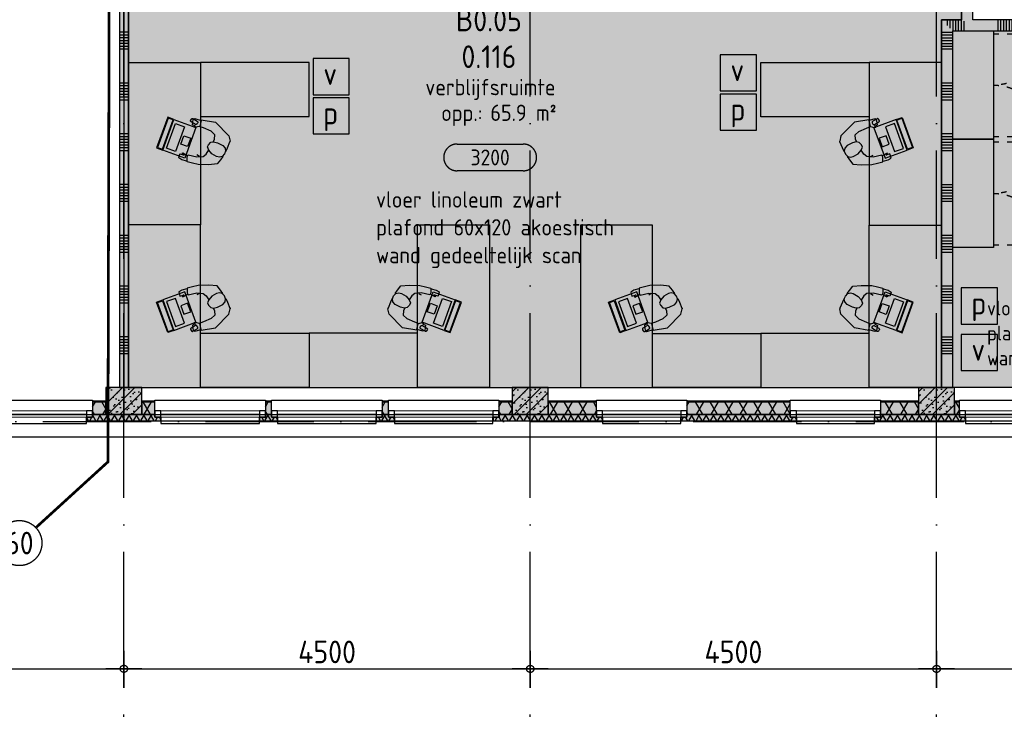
# Model space of a CAD drawing. Header units: millimetres. Extents: x 20872 to 297961, y -293704 to 213007.
# Tile 73 of 256: x 114529 to 125433, y -153190 to -145550. Entities that reach past the tile are written whole.
import ezdxf
from ezdxf.enums import TextEntityAlignment as Align
from ezdxf.xclip import XClip

# ---------------------------------------------------------------- set-up
doc = ezdxf.new("R2010")
doc.units = ezdxf.units.MM
doc.header["$LTSCALE"] = 100
doc.header["$XCLIPFRAME"] = 2
doc.linetypes.add('ACAD_ISO03W100', pattern=[30, 12, -18])
doc.linetypes.add('ACAD_ISO10W100', pattern=[18, 12, -3, 0, -3])
doc.layers.get('Defpoints').update_dxf_attribs({"color": 181})
for name, color, linetype in [('A--L$7--_stramien', 1, 'Continuous'), ('A--L20--_bovenbouw', 3, 'Continuous'), ('A--L30--_afbouw', 7, 'Continuous'), ('A--L65--_beveiligingsinstallaties', 8, 'Continuous'), ('A--L82--leerlingensets-02', 9, 'Continuous'), ('A--T$1--_algemeen', 1, 'Continuous'), ('A--T$7--_stramien', 7, 'Continuous'), ('plattegrondkleuren', 7, 'Continuous'), ('XREFS', 9, 'Continuous')]:
    doc.layers.add(name, color=color, linetype=linetype)
doc.styles.add('BURO maatvoering', font='isocp.shx')
doc.styles.add('BURO standaard', font='isocp.shx')
doc.styles.add('JINX maatvoering', font='isocp.shx')
doc.styles.add('JINX standaard', font='isocp.shx')
doc.dimstyles.new('JINX maatvoering 1-100', dxfattribs={"dimscale": 100, "dimtxt": 2.5, "dimasz": 1, "dimexe": 125, "dimexo": 0, "dimtad": 1, "dimdec": 0, "dimzin": 12, "dimdsep": 46, "dimtxsty": 'JINX maatvoering', "dimblk": 'BURO_maatvoeringssymbool_01', "dimcen": 2, "dimse1": 1, "dimse2": 1, "dimclrd": 1, "dimclrt": 7, "dimadec": 0, "dimazin": 0, "dimtfac": 1, "dimtdec": 0, "dimtix": 1, "dimtofl": 0, "dimtmove": 0, "dimatfit": 3, "dimldrblk": 'DOT', "dimfxl": 1, "dimtolj": 1, "dimtzin": 0, "dimarcsym": 0})

# ---------------------------------------------------------------- blocks, each defined once
blk = doc.blocks.new('AB2_D_DV_MV_maatvoeringssymbool_01')
at = {"color": 1}
for p, q in [((0, -2), (0, 2)), ((-2, 0), (2, 0))]:
    blk.add_line(p, q, dxfattribs=at)
blk.add_circle((0, 0), 0.4, dxfattribs=at)
blk = doc.blocks.new('*D265')
at = {"layer": 'A--T$7--_stramien', "color": 1, "lineweight": -2, "transparency": 16777216}
blk.add_line((111284, -2741), (115584, -2741), dxfattribs=at)
at = {"layer": 'Defpoints', "color": 0, "transparency": 16777216}
for p in [(115684, 0), (115684, -2741), (111184, -4447)]:
    blk.add_point(p, dxfattribs=at)
at = {"layer": 'A--T$7--_stramien', "color": 1, "lineweight": -2, "transparency": 16777216, "xscale": 100, "yscale": 100, "zscale": 100}
for p, rotation in [((111184, -2741), 179.999530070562), ((115684, -2741), 359.9995300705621)]:
    blk.add_blockref('AB2_D_DV_MV_maatvoeringssymbool_01', p, dxfattribs=dict(at, rotation=rotation))
at = {"layer": 'A--T$7--_stramien', "color": 7, "transparency": 16777216, "insert": (113434, -2554), "char_height": 250, "attachment_point": 5, "rotation": 359.9995, "style": 'JINX maatvoering'}
blk.add_mtext('\\A1;4500', dxfattribs=at)
blk = doc.blocks.new('_Dot')
at = {"color": 0, "linetype": 'ByBlock', "lineweight": -2}
blk.add_line((-0.5, 0), (-1, 0), dxfattribs=at)
at = {"color": 0, "linetype": 'ByBlock', "const_width": 0.5}
blk.add_lwpolyline([(-0.25, 0, 1), (0.25, 0, 1)], format="xyb", close=True, dxfattribs=at)
blk = doc.blocks.new('BURO_maatvoeringssymbool_01')
at = {"color": 1}
for p, q in [((0, -2), (0, 2)), ((-2, 0), (2, 0))]:
    blk.add_line(p, q, dxfattribs=at)
blk.add_circle((0, 0), 0.4, dxfattribs=at)
blk = doc.blocks.new('*D266')
at = {"layer": 'A--T$7--_stramien', "color": 1, "lineweight": -2, "transparency": 16777216}
blk.add_line((115784, -2741), (120084, -2742), dxfattribs=at)
at = {"layer": 'Defpoints', "color": 0, "transparency": 16777216}
for p in [(115684, 0), (120184, -41), (120184, -2742)]:
    blk.add_point(p, dxfattribs=at)
at = {"layer": 'A--T$7--_stramien', "color": 1, "lineweight": -2, "transparency": 16777216, "xscale": 100, "yscale": 100, "zscale": 100}
for p, rotation in [((115684, -2741), 179.999530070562), ((120184, -2742), 359.9995300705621)]:
    blk.add_blockref('AB2_D_DV_MV_maatvoeringssymbool_01', p, dxfattribs=dict(at, rotation=rotation))
at = {"layer": 'A--T$7--_stramien', "color": 7, "transparency": 16777216, "insert": (117934, -2554), "char_height": 250, "attachment_point": 5, "rotation": 359.9995, "style": 'JINX maatvoering'}
blk.add_mtext('\\A1;4500', dxfattribs=at)
blk = doc.blocks.new('*D267')
at = {"layer": 'A--T$7--_stramien', "color": 1, "lineweight": -2, "transparency": 16777216}
blk.add_line((120284, -2742), (124584, -2742), dxfattribs=at)
at = {"layer": 'Defpoints', "color": 0, "transparency": 16777216}
for p in [(120184, -41), (124684, -1), (124684, -2742)]:
    blk.add_point(p, dxfattribs=at)
at = {"layer": 'A--T$7--_stramien', "color": 1, "lineweight": -2, "transparency": 16777216, "xscale": 100, "yscale": 100, "zscale": 100}
for p, rotation in [((120184, -2742), 179.999530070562), ((124684, -2742), 359.9995300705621)]:
    blk.add_blockref('AB2_D_DV_MV_maatvoeringssymbool_01', p, dxfattribs=dict(at, rotation=rotation))
at = {"layer": 'A--T$7--_stramien', "color": 7, "transparency": 16777216, "insert": (122434, -2554), "char_height": 250, "attachment_point": 5, "rotation": 359.9995, "style": 'JINX maatvoering'}
blk.add_mtext('\\A1;4500', dxfattribs=at)
blk = doc.blocks.new('*D268')
at = {"layer": 'A--T$7--_stramien', "color": 1, "lineweight": -2, "transparency": 16777216}
blk.add_line((124784, -2742), (129084, -2742), dxfattribs=at)
at = {"layer": 'Defpoints', "color": 0, "transparency": 16777216}
for p in [(124684, -1), (129184, -1), (129184, -2742)]:
    blk.add_point(p, dxfattribs=at)
at = {"layer": 'A--T$7--_stramien', "color": 1, "lineweight": -2, "transparency": 16777216, "xscale": 100, "yscale": 100, "zscale": 100}
for p, rotation in [((124684, -2742), 179.999530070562), ((129184, -2742), 359.9995300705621)]:
    blk.add_blockref('AB2_D_DV_MV_maatvoeringssymbool_01', p, dxfattribs=dict(at, rotation=rotation))
at = {"layer": 'A--T$7--_stramien', "color": 7, "transparency": 16777216, "insert": (126934, -2554), "char_height": 250, "attachment_point": 5, "rotation": 359.9995, "style": 'JINX maatvoering'}
blk.add_mtext('\\A1;4500', dxfattribs=at)
blk = doc.blocks.new('AL_plafondhoog_01_P03_BV')
at = {"color": 1, "linetype": 'ByBlock', "lineweight": -2, "ltscale": 2}
for points in [[(-5.24, 2.11), (5.24, 2.11)], [(5.24, -2.11), (-5.24, -2.11)]]:
    blk.add_lwpolyline(points, dxfattribs=at)
at = {"color": 1, "linetype": 'ByBlock', "lineweight": -2}
for centre, start, end in [((-5.24, 0), 90, 270), ((5.24, 0), 270, 90)]:
    blk.add_arc(centre, 2.11, start, end, dxfattribs=at)
at = {"color": 2, "linetype": 'ByBlock', "lineweight": -2, "style": 'BURO standaard', "flags": 4}
blk.add_attdef('BURO_RTE:PLAFOND', text='', height=2.5, dxfattribs=at).set_placement((0, 0), align=Align.MIDDLE_CENTER)
blk = doc.blocks.new('AL_ruimteno_03_P03_BV_GLU-X11 (2)')
at = {"color": 1, "style": 'JINX standaard'}
blk.add_text('opp.:', height=1.8, dxfattribs=at).set_placement((-0.02, -9.72), align=Align.RIGHT)
at = {"color": 2, "linetype": 'ByBlock', "lineweight": -2, "style": 'BURO standaard', "flags": 4}
for tag, p in [('BURO_RTE:RUIMTENUMMER_LEEG', (0.69, 1.47)), ('BURO_RTE:RUIMTENUMMER_TOTAAL', (0.69, -2.59))]:
    blk.add_attdef(tag, text='', height=2.5, dxfattribs=at).set_placement(p, align=Align.MIDDLE_CENTER)
at = {"color": 1, "linetype": 'ByBlock', "lineweight": -2, "style": 'BURO standaard', "flags": 4}
blk.add_attdef('BURO_RTE:BOUWBESLUIT', text='', height=1.8, dxfattribs=at).set_placement((0.86, -5.97), align=Align.MIDDLE_CENTER)
blk.add_attdef('BURO_RTE:OPP', text='', height=1.8, dxfattribs=at).set_placement((0.86, -8.81), align=Align.MIDDLE_LEFT)
blk = doc.blocks.new('65_brandscheiding_01_P03_BV')
at = {"color": 3, "linetype": 'Continuous', "lineweight": -2}
blk.add_circle((0, 0), 2.5, dxfattribs=at)
at = {"color": 4, "linetype": 'Continuous', "lineweight": -2, "style": 'BURO maatvoering'}
blk.add_attdef('BURO_BRSCH:MIN', text='', height=2.5, dxfattribs=at).set_placement((0, 0), align=Align.MIDDLE_CENTER)
blk = doc.blocks.new('AL_ruimteno_03_P03_BV_ruimteafwerking')
at = {"color": 1, "linetype": 'ByBlock', "lineweight": -2, "style": 'BURO standaard', "flags": 4}
for tag, p in [('BURO_RTE:VLOERAFWERKING', (0.86, 1.42)), ('BURO_RTE:PLAFONDAFWERKING', (0.86, -1.66)), ('BURO_RTE:WANDAFWERKING', (0.86, -4.73))]:
    blk.add_attdef(tag, text='', height=1.8, dxfattribs=at).set_placement(p, align=Align.MIDDLE_LEFT)
blk = doc.blocks.new('MBpro')
at = {"layer": 'plattegrondkleuren', "true_color": 0xb8b8b8}
h = blk.add_hatch(color=9, dxfattribs=at)
h.dxf.hatch_style = 1
h.paths.add_polyline_path([(172, 289), (162, 345), (-177, 283), (-166, 227)], flags=16)
h.paths.add_polyline_path([(152, 245), (171, 141), (-115, 88), (-134, 192)], flags=16)
h.paths.add_polyline_path([(181, 283), (228, 27), (-126, -38), (-173, 217)])
h.paths.add_polyline_path([(181, 283), (168, 354), (-186, 289), (-173, 217)])
edge = h.paths.add_edge_path()
edge.add_line((269, 119), (284, 119))
edge.add_arc((284, 107), 12.8, 0, 90, ccw=False)
edge.add_line((297, 107), (297, 51))
edge.add_arc((284, 51), 12.8, -90, 0, ccw=False)
edge.add_line((284, 38), (269, 38))
edge.add_arc((269, 51), 12.8, 180, 270, ccw=False)
edge.add_line((256, 51), (256, 107))
edge.add_arc((269, 107), 12.8, 90, 180, ccw=False)
at = {"layer": 'plattegrondkleuren', "true_color": 0x8f8f8f}
h = blk.add_hatch(color=252, dxfattribs=at)
h.dxf.hatch_style = 1
h.paths.add_polyline_path([(152, 245), (171, 141), (-115, 88), (-134, 192)])
h.paths.add_polyline_path([(172, 289), (162, 345), (-177, 283), (-166, 227)])
at = {"layer": 'A--L82--leerlingensets-02'}
for points in [[(181, 283), (168, 354), (-186, 289), (-173, 217)], [(172, 289), (162, 345), (-177, 283), (-166, 227)], [(181, 283), (228, 27), (-126, -38), (-173, 217)], [(152, 245), (171, 141), (-115, 88), (-134, 192)], [(83, 97), (98, 18), (0, 0), (-15, 79)]]:
    blk.add_lwpolyline(points, close=True, dxfattribs=at)
blk.add_lwpolyline([(269, 119), (284, 119, -0.414214), (297, 107), (297, 51, -0.414214), (284, 38), (269, 38, -0.414214), (256, 51), (256, 107, -0.414214)], format="xyb", close=True, dxfattribs=at)
blk = doc.blocks.new('bureau')
at = {"layer": 'plattegrondkleuren', "true_color": 0xf5f5f5}
h = blk.add_hatch(color=7, dxfattribs=at)
h.dxf.hatch_style = 1
h.paths.add_polyline_path([(2430, 800), (2430, 0), (630, 0), (630, 800)])
h.paths.add_polyline_path([(2430, 0), (1830, 0), (1830, -1200), (2430, -1200)])
at = {"layer": 'A--L82--leerlingensets-02', "linetype": 'Continuous'}
for p, q in [((1352, 208), (1372, 241)), ((1372, 241), (1418, 229)), ((1418, 229), (1403, 183)), ((1314, 89), (1329, 150)), ((1329, 150), (1383, 148)), ((1337, 154), (1352, 208)), ((1383, 148), (1405, 137)), ((1405, 137), (1383, 41)), ((1428, 197), (1397, 142)), ((1403, 183), (1418, 203)), ((1418, 203), (1428, 197)), ((1297, -92), (1300, 29)), ((1300, 29), (1314, 89)), ((1383, 41), (1389, -28)), ((1388, 14), (1405, 43)), ((1705, -32), (1722, 15)), ((1712, 54), (1714, 74)), ((1722, 15), (1712, 54)), ((1714, 74), (1720, 73)), ((1720, 73), (1724, 58)), ((1789, -5), (1721, 10)), ((1724, 58), (1740, 89)), ((1740, 89), (1798, 81)), ((1808, 63), (1789, -5)), ((1798, 81), (1808, 63)), ((1306, -183), (1297, -92)), ((1389, -28), (1414, -61)), ((1414, -61), (1461, -92)), ((1419, -124), (1458, -90)), ((1458, -90), (1494, -77)), ((1494, -77), (1519, -87)), ((1519, -87), (1546, -113)), ((1668, -115), (1705, -32)), ((1796, -6), (1768, -164)), ((1791, -5), (1796, -6)), ((1353, -219), (1306, -183)), ((1381, -207), (1388, -177)), ((1388, -239), (1381, -207)), ((1388, -177), (1419, -124)), ((1540, -185), (1510, -246)), ((1551, -144), (1540, -185)), ((1546, -113), (1551, -144)), ((1548, -140), (1582, -154)), ((1582, -154), (1629, -157)), ((1768, -164), (1618, -314)), ((1629, -157), (1668, -115)), ((1389, -246), (1353, -219)), ((1417, -265), (1388, -239)), ((1447, -277), (1417, -265)), ((1444, -278), (1485, -297)), ((1480, -270), (1447, -277)), ((1510, -246), (1480, -270)), ((1485, -297), (1550, -325)), ((1618, -314), (1558, -326))]:
    blk.add_line(p, q, dxfattribs=at)
at = {"layer": 'A--L82--leerlingensets-02'}
for points in [[(2430, 800), (2430, 0), (630, 0), (630, 800)], [(2430, 0), (1830, 0), (1830, -1200), (2430, -1200)]]:
    blk.add_lwpolyline(points, close=True, dxfattribs=at)
at = {"layer": 'A--L82--leerlingensets-02', "linetype": 'Continuous'}
blk.add_arc((1555, -314), 12.8, 246.1262, 281.8305, dxfattribs=at)
at = {"layer": 'A--L82--leerlingensets-02', "rotation": 329.5455371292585}
blk.add_blockref('MBpro', (1498, 144), dxfattribs=at)
blk = doc.blocks.new('vuilnisbak')
at = {"layer": 'plattegrondkleuren', "true_color": 0xf5f5f5}
h = blk.add_hatch(color=7, dxfattribs=at)
h.dxf.hatch_style = 1
h.paths.add_polyline_path([(0, 0), (400, 0), (400, 400), (0, 400)])
at = {"layer": 'A--L82--leerlingensets-02'}
blk.add_lwpolyline([(0, 0), (400, 0), (400, 400), (0, 400)], close=True, dxfattribs=at)
at = {"layer": 'A--L82--leerlingensets-02', "style": 'JINX standaard'}
blk.add_text('v', height=250, dxfattribs=at).set_placement((112, 108))
blk = doc.blocks.new('papierbak')
at = {"layer": 'plattegrondkleuren', "true_color": 0xf5f5f5}
h = blk.add_hatch(color=7, dxfattribs=at)
h.dxf.hatch_style = 1
h.paths.add_polyline_path([(0, 0), (400, 0), (400, 400), (0, 400)])
at = {"layer": 'A--L82--leerlingensets-02'}
blk.add_lwpolyline([(0, 0), (400, 0), (400, 400), (0, 400)], close=True, dxfattribs=at)
at = {"layer": 'A--L82--leerlingensets-02', "style": 'JINX standaard'}
blk.add_text('p', height=250, dxfattribs=at).set_placement((111, 108))
blk = doc.blocks.new('kast')
at = {"layer": 'plattegrondkleuren', "true_color": 0xf5f5f5}
h = blk.add_hatch(color=7, dxfattribs=at)
h.dxf.hatch_style = 1
h.paths.add_polyline_path([(1200, 0), (1200, 450), (0, 450), (0, 0)])
at = {"layer": 'A--L82--leerlingensets-02', "linetype": 'ACAD_ISO03W100', "ltscale": 0.05}
for p, q in [((30, 0), (30, -570)), ((1170, 0), (1170, -570))]:
    blk.add_line(p, q, dxfattribs=at)
at = {"layer": 'A--L82--leerlingensets-02'}
blk.add_lwpolyline([(1200, 0), (1200, 450), (0, 450), (0, 0)], close=True, dxfattribs=at)
at = {"layer": 'A--L82--leerlingensets-02', "linetype": 'ACAD_ISO03W100', "ltscale": 0.05}
for centre, start, end in [((30, 0), 270, 0), ((1170, 0), 180, 270)]:
    blk.add_arc(centre, 570, start, end, dxfattribs=at)
blk = doc.blocks.new('stramienlijnen_1')
at = {"layer": 'A--L$7--_stramien', "color": 1, "linetype": 'ACAD_ISO10W100', "lineweight": -3}
for p, q in [((115684.5, 0), (115684.5, 22800)), ((120184.5, 0), (120184.5, 22800)), ((124684.5, 0), (124684.5, 22800)), ((57184.5, 0), (138184.5, 0)), ((115684.5, -4446.1), (115684.5, 0)), ((120184.5, -4446.1), (120184.5, 0)), ((124684.5, -4446.1), (124684.5, 0))]:
    blk.add_line(p, q, dxfattribs=at)
at = {"layer": 'Defpoints'}
blk.add_lwpolyline([(34736.5, 60859.2), (70727.2, 75), (164884.5, 75), (164884.5, 96950), (130834.5, 96950), (130834.5, 22725), (79641, 22725), (51266.3, 70646.6)], dxfattribs=at)
at = {"layer": 'A--T$7--_stramien', "color": 7}
for base, p1, p2, picture, middle in [((115684.5, -2741.5), (111184.4, -4446.5), (115684.5, -0.5), '*D265', (113434.5, -2554)), ((120184.5, -2741.5), (115684.5, -0.5), (120184.5, -40.5), '*D266', (117934.5, -2554)), ((124684.5, -2741.6), (120184.5, -40.5), (124684.5, -0.6), '*D267', (122434.5, -2554)), ((129184.5, -2741.6), (124684.5, -0.6), (129184.5, -0.6), '*D268', (126934.5, -2554.1))]:
    dim = blk.add_linear_dim(base=base, p1=p1, p2=p2, angle=179.99953, dimstyle='JINX maatvoering 1-100', override={"dimtmove": 1}, dxfattribs=at)
    dim.commit()
    dim.dimension.update_dxf_attribs({"geometry": picture, "text_midpoint": middle})
blk = doc.blocks.new('begane grond bestaand leeg')
at = {"color": 8}
blk.add_lwpolyline([(130619, 97110), (130619, 22940), (79787, 22940), (51444, 70808), (34518, 60787), (70611, -170), (165129, -170), (165129, 97110)], close=True, dxfattribs=at)
at = {"layer": 'A--T$7--_stramien'}
blk.add_blockref('stramienlijnen_1', (0, 0), dxfattribs=at)
blk = doc.blocks.new('2016-02-04 100 begane grond bestaand')
at = {"layer": 'A--L20--_bovenbouw', "linetype": 'Continuous', "lineweight": -3}
for points in [[(124959, 7050), (124959, 4450), (125022, 4419), (125084, 4450), (125084, 7800), (124959, 7675), (124959, 7175), (124991, 7112)], [(115734, 376), (115734, 7450), (115634, 7450), (115634, 376)], [(125759, 4325), (125759, 4450), (125084, 4450), (125022, 4419), (124959, 4450), (124739, 4450), (124864, 4325)], [(124864, 375), (124864, 4325), (124739, 4450), (124739, 375)], [(115484, 75), (115884, 75), (115884, 375), (115484, 375)], [(119984, 75), (120384, 75), (120384, 375), (119984, 375)], [(124484, 75), (124884, 75), (124884, 375), (124484, 375)], [(115338, 225), (115338, 75), (115484, 75), (115484, 225)], [(115884, 225), (115884, 75), (116026, 75), (116026, 225)], [(117252, 225), (117252, 75), (117318, 75), (117318, 225)], [(118544, 225), (118544, 75), (118613, 75), (118613, 225)], [(119838, 225), (119838, 75), (119984, 75), (119984, 225)], [(120384, 225), (120384, 75), (120919, 75), (120919, 225)], [(121919, 225), (121919, 75), (123064, 75), (123064, 225)], [(124064, 225), (124064, 75), (124484, 75), (124484, 225)], [(124884, 225), (124884, 75), (124938, 75), (124938, 225)], [(116093, 5), (116093, 46), (116026, 46), (116026, 75), (115336, 75), (115336, 46), (115269, 46), (115269, 5)], [(117386, 46), (117319, 46), (117319, 75), (117252, 75), (117252, 46), (117185, 46), (117185, 5), (117386, 5)], [(118680, 46), (118613, 46), (118613, 75), (118545, 75), (118545, 46), (118478, 46), (118478, 5), (118680, 5)], [(120986, 5), (120986, 46), (120919, 46), (120919, 75), (119840, 75), (119840, 46), (119773, 46), (119773, 5)], [(123131, 46), (123064, 46), (123064, 75), (121919, 75), (121919, 46), (121852, 46), (121852, 5), (123131, 5)], [(125005, 5), (125005, 46), (124938, 46), (124938, 75), (124063, 75), (124063, 46), (123996, 46), (123996, 5)]]:
    blk.add_hatch(color=60, dxfattribs=at).paths.add_polyline_path(points, flags=0)
h = blk.add_hatch(dxfattribs=at)
h.set_pattern_fill('SWAND', color=1, scale=5, angle=90, style=0)
h.set_pattern_definition([(180, (125084.5, 4387.5), (-3e-14, -562.5), []), (180, (125084.5, 4418.75), (-3e-14, -562.5), []), (180, (125084.5, 4450), (-3e-14, -562.5), []), (180, (125084.5, 4481.25), (-3e-14, -562.5), []), (180, (125084.5, 4512.5), (-3e-14, -562.5), []), (180, (125084.5, 4543.75), (-3e-14, -562.5), []), (180, (125084.5, 4575), (-3e-14, -562.5), [])])
h.paths.add_polyline_path([(124959, 7050), (124959, 4450), (125022, 4419), (125084, 4450), (125084, 7800), (124959, 7675), (124959, 7175), (124991, 7112)], flags=0)
h = blk.add_hatch(dxfattribs=at)
h.set_pattern_fill('SWAND', color=1, scale=5, angle=90, style=0)
h.set_pattern_definition([(180, (115734.5, 375.83), (-7e-14, -562.5), []), (180, (115734.5, 407.1), (-7e-14, -562.5), []), (180, (115734.5, 438.33), (-7e-14, -562.5), []), (180, (115734.5, 469.6), (-7e-14, -562.5), []), (180, (115734.5, 500.83), (-7e-14, -562.5), []), (180, (115734.5, 532.1), (-7e-14, -562.5), []), (180, (115734.5, 563.33), (-7e-14, -562.5), [])])
h.paths.add_polyline_path([(115734, 376), (115734, 7450), (115634, 7450), (115634, 376)], flags=0)
h = blk.add_hatch(dxfattribs=at)
h.set_pattern_fill('SWAND', color=1, scale=5, style=0)
h.set_pattern_definition([(90, (124801.94, 4325), (-562.5, -2e-13), []), (90, (124833.2, 4325), (-562.5, -2e-13), []), (90, (124864.44, 4325), (-562.5, -2e-13), []), (90, (124895.7, 4325), (-562.5, -2e-13), []), (90, (124926.94, 4325), (-562.5, -2e-13), []), (90, (124958.2, 4325), (-562.5, -2e-13), []), (90, (124989.44, 4325), (-562.5, -2e-13), [])])
h.paths.add_polyline_path([(125759, 4325), (125759, 4450), (125084, 4450), (125022, 4419), (124959, 4450), (124739, 4450), (124864, 4325)], flags=0)
h.paths.add_polyline_path([(126909, 4325), (126784, 4450), (126759, 4450), (126759, 4325)], flags=0)
h = blk.add_hatch(dxfattribs=at)
h.set_pattern_fill('SWAND', color=1, scale=5, angle=90.0006, style=0)
h.set_pattern_definition([(180, (124864.5, 375), (0.006, -562.5), []), (180, (124864.5, 406.25), (0.006, -562.5), []), (180, (124864.5, 437.5), (0.006, -562.5), []), (180, (124864.5, 468.75), (0.006, -562.5), []), (180, (124864.5, 500), (0.006, -562.5), []), (180, (124864.5, 531.25), (0.006, -562.5), []), (180, (124864.5, 562.5), (0.006, -562.5), [])])
h.paths.add_polyline_path([(124864, 375), (124864, 4325), (124739, 4450), (124739, 375)], flags=0)
h = blk.add_hatch(dxfattribs=at)
h.set_pattern_fill('PREFB', color=1, scale=5, style=0)
h.set_pattern_definition([(45, (115484.48, 74.995), (-67.882, 67.882), []), (17, (115484.484, 74.995), (25.787, 79.828), [0, -81.6, -46.2, 0, -67.2]), (48, (115484.484, 74.995), (-18.416, 81.172), [0, -80.8, 0, -82.4, 0, -66.4]), (71, (115484.484, 74.995), (-47.912, 67.263), [0, -80, 0, -480, -65.8])])
h.paths.add_polyline_path([(115484, 75), (115884, 75), (115884, 375), (115484, 375)], flags=0)
h = blk.add_hatch(dxfattribs=at)
h.set_pattern_fill('PREFB', color=1, scale=5, style=0)
h.set_pattern_definition([(45, (119984.48, 74.995), (-67.882, 67.882), []), (17, (119984.484, 74.995), (25.787, 79.828), [0, -81.6, -46.2, 0, -67.2]), (48, (119984.484, 74.995), (-18.416, 81.172), [0, -80.8, 0, -82.4, 0, -66.4]), (71, (119984.484, 74.995), (-47.912, 67.263), [0, -80, 0, -480, -65.8])])
h.paths.add_polyline_path([(119984, 75), (120384, 75), (120384, 375), (119984, 375)], flags=0)
h = blk.add_hatch(dxfattribs=at)
h.set_pattern_fill('PREFB', color=1, scale=5, style=0)
h.set_pattern_definition([(45, (124484.48, 74.995), (-67.882, 67.882), []), (17, (124484.484, 74.995), (25.787, 79.828), [0, -81.6, -46.2, 0, -67.2]), (48, (124484.484, 74.995), (-18.416, 81.172), [0, -80.8, 0, -82.4, 0, -66.4]), (71, (124484.484, 74.995), (-47.912, 67.263), [0, -80, 0, -480, -65.8])])
h.paths.add_polyline_path([(124484, 75), (124884, 75), (124884, 375), (124484, 375)], flags=0)
h = blk.add_hatch(dxfattribs=at)
h.set_pattern_fill('_U', color=1, scale=70, angle=270, style=0, pattern_type=0)
h.set_pattern_definition([(270, (115484.484, 224.995), (70, -1e-14), [])])
h.paths.add_polyline_path([(115338, 225), (115338, 216), (115484, 216), (115484, 225)], flags=0)
h.paths.add_polyline_path([(114045, 225), (114045, 216), (114111, 216), (114111, 225)], flags=0)
h.paths.add_polyline_path([(112754, 225), (112754, 216), (112820, 216), (112820, 225)], flags=0)
h.paths.add_polyline_path([(111384, 225), (111384, 216), (111528, 216), (111528, 225)], flags=0)
h = blk.add_hatch(dxfattribs=at)
h.set_pattern_fill('_U', color=1, scale=70, angle=270, style=0, pattern_type=0)
h.set_pattern_definition([(270, (119984.484, 224.995), (70, -1e-14), [])])
h.paths.add_polyline_path([(119838, 225), (119838, 216), (119984, 216), (119984, 225)], flags=0)
h.paths.add_polyline_path([(118544, 225), (118544, 216), (118613, 216), (118613, 225)], flags=0)
h.paths.add_polyline_path([(117252, 225), (117252, 216), (117318, 216), (117318, 225)], flags=0)
h.paths.add_polyline_path([(115884, 225), (115884, 216), (116026, 216), (116026, 225)], flags=0)
h = blk.add_hatch(dxfattribs=at)
h.set_pattern_fill('_U', color=1, scale=70, angle=270, style=0, pattern_type=0)
h.set_pattern_definition([(270, (124484.484, 224.995), (70, -1e-14), [])])
h.paths.add_polyline_path([(124064, 225), (124064, 216), (124484, 216), (124484, 225)], flags=0)
h.paths.add_polyline_path([(121919, 225), (121919, 216), (123064, 216), (123064, 225)], flags=0)
h.paths.add_polyline_path([(120384, 225), (120384, 216), (120919, 216), (120919, 225)], flags=0)
h = blk.add_hatch(dxfattribs=at)
h.set_pattern_fill('_U', color=1, scale=70, angle=270, style=0, pattern_type=0)
h.set_pattern_definition([(270, (128984.484, 224.995), (70, -1e-14), [])])
h.paths.add_polyline_path([(128930, 225), (128930, 216), (128984, 216), (128984, 225)], flags=0)
h.paths.add_polyline_path([(127288, 225), (127288, 216), (127930, 216), (127930, 225)], flags=0)
h.paths.add_polyline_path([(124884, 225), (124884, 216), (124938, 216), (124938, 225)], flags=0)
h = blk.add_hatch(dxfattribs=at)
h.set_pattern_fill('GENERAL_DIAMONDS', color=1, scale=1120, angle=180, style=0, pattern_type=2)
h.set_pattern_definition([(240, (115484.48, 216), (121.2436, -70), []), (300, (115484.48, 216), (121.2436, 70), [])])
h.paths.add_polyline_path([(115338, 216), (115338, 75), (115484, 75), (115484, 216)], flags=0)
h.paths.add_polyline_path([(114045, 216), (114045, 75), (114111, 75), (114111, 216)], flags=0)
h.paths.add_polyline_path([(112754, 216), (112754, 75), (112820, 75), (112820, 216)], flags=0)
h.paths.add_polyline_path([(111384, 216), (111384, 75), (111528, 75), (111528, 216)], flags=0)
h = blk.add_hatch(dxfattribs=at)
h.set_pattern_fill('GENERAL_DIAMONDS', color=1, scale=1120, angle=180, style=0, pattern_type=2)
h.set_pattern_definition([(240, (119984.48, 216), (121.2436, -70), []), (300, (119984.48, 216), (121.2436, 70), [])])
h.paths.add_polyline_path([(119838, 216), (119838, 75), (119984, 75), (119984, 216)], flags=0)
h.paths.add_polyline_path([(118544, 216), (118544, 75), (118613, 75), (118613, 216)], flags=0)
h.paths.add_polyline_path([(117252, 216), (117252, 75), (117318, 75), (117318, 216)], flags=0)
h.paths.add_polyline_path([(115884, 216), (115884, 75), (116026, 75), (116026, 216)], flags=0)
h = blk.add_hatch(dxfattribs=at)
h.set_pattern_fill('GENERAL_DIAMONDS', color=1, scale=1120, angle=180, style=0, pattern_type=2)
h.set_pattern_definition([(240, (124484.48, 216), (121.2436, -70), []), (300, (124484.48, 216), (121.2436, 70), [])])
h.paths.add_polyline_path([(124064, 216), (124064, 75), (124484, 75), (124484, 216)], flags=0)
h.paths.add_polyline_path([(121919, 216), (121919, 75), (123064, 75), (123064, 216)], flags=0)
h.paths.add_polyline_path([(120384, 216), (120384, 75), (120919, 75), (120919, 216)], flags=0)
h = blk.add_hatch(dxfattribs=at)
h.set_pattern_fill('GENERAL_DIAMONDS', color=1, scale=1120, angle=180, style=0, pattern_type=2)
h.set_pattern_definition([(240, (128984.48, 216), (121.2436, -70), []), (300, (128984.48, 216), (121.2436, 70), [])])
h.paths.add_polyline_path([(128930, 216), (128930, 75), (128984, 75), (128984, 216)], flags=0)
h.paths.add_polyline_path([(127288, 216), (127288, 75), (127930, 75), (127930, 216)], flags=0)
h.paths.add_polyline_path([(124884, 216), (124884, 75), (124938, 75), (124938, 216)], flags=0)
h = blk.add_hatch(dxfattribs=at)
h.set_pattern_fill('GENERAL_DIAMONDS', color=1, scale=560, angle=180, style=0, pattern_type=2)
h.set_pattern_definition([(240, (116025.845, 74.995), (60.622, -35), []), (300, (116025.845, 74.995), (60.622, 35), [])])
h.paths.add_polyline_path([(116093, 5), (116093, 46), (116026, 46), (116026, 75), (115336, 75), (115336, 46), (115269, 46), (115269, 5)], flags=0)
h = blk.add_hatch(dxfattribs=at)
h.set_pattern_fill('GENERAL_DIAMONDS', color=1, scale=560, angle=180, style=0, pattern_type=2)
h.set_pattern_definition([(240, (117319.43, 74.995), (60.622, -35), []), (300, (117319.43, 74.995), (60.622, 35), [])])
h.paths.add_polyline_path([(117386, 46), (117319, 46), (117319, 75), (117252, 75), (117252, 46), (117185, 46), (117185, 5), (117386, 5)], flags=0)
h = blk.add_hatch(dxfattribs=at)
h.set_pattern_fill('GENERAL_DIAMONDS', color=1, scale=560, angle=180, style=0, pattern_type=2)
h.set_pattern_definition([(240, (118612.8, 74.995), (60.622, -35), []), (300, (118612.8, 74.995), (60.622, 35), [])])
h.paths.add_polyline_path([(118680, 46), (118613, 46), (118613, 75), (118545, 75), (118545, 46), (118478, 46), (118478, 5), (118680, 5)], flags=0)
h = blk.add_hatch(dxfattribs=at)
h.set_pattern_fill('GENERAL_DIAMONDS', color=1, scale=560, angle=180, style=0, pattern_type=2)
h.set_pattern_definition([(240, (120918.774, 74.995), (60.6218, -35), []), (300, (120918.774, 74.995), (60.6218, 35), [])])
h.paths.add_polyline_path([(120986, 5), (120986, 46), (120919, 46), (120919, 75), (119840, 75), (119840, 46), (119773, 46), (119773, 5)], flags=0)
h = blk.add_hatch(dxfattribs=at)
h.set_pattern_fill('GENERAL_DIAMONDS', color=1, scale=560, angle=180, style=0, pattern_type=2)
h.set_pattern_definition([(240, (123063.774, 74.995), (60.6218, -35), []), (300, (123063.774, 74.995), (60.6218, 35), [])])
h.paths.add_polyline_path([(123131, 46), (123064, 46), (123064, 75), (121919, 75), (121919, 46), (121852, 46), (121852, 5), (123131, 5)], flags=0)
h = blk.add_hatch(dxfattribs=at)
h.set_pattern_fill('GENERAL_DIAMONDS', color=1, scale=560, angle=180, style=0, pattern_type=2)
h.set_pattern_definition([(240, (124938.08, 74.995), (60.622, -35), []), (300, (124938.08, 74.995), (60.622, 35), [])])
h.paths.add_polyline_path([(125005, 5), (125005, 46), (124938, 46), (124938, 75), (124063, 75), (124063, 46), (123996, 46), (123996, 5)], flags=0)
at = {"color": 8}
blk.add_lwpolyline([(130619, 97110), (130619, 22940), (79787, 22940), (51444, 70808), (34518, 60787), (70611, -170), (165129, -170), (165129, 97110)], close=True, dxfattribs=at)
at = {"layer": 'A--L20--_bovenbouw', "color": 2, "linetype": 'Continuous', "lineweight": -3}
for p, q in [((125084, 4450), (125084, 7800)), ((115634, 7450), (115634, 376)), ((115734, 376), (115734, 7450)), ((124959, 7050), (124959, 4450)), ((124959, 4450), (124739, 4450)), ((124739, 4450), (124739, 375)), ((125759, 4450), (125084, 4450)), ((124864, 4325), (125759, 4325)), ((124864, 375), (124864, 4325)), ((115634, 376), (115734, 376)), ((124739, 375), (124864, 375)), ((115338, 225), (115338, 216)), ((115484, 225), (115338, 225)), ((115484, 216), (115484, 225)), ((115884, 225), (115884, 216)), ((116026, 225), (115884, 225)), ((116026, 216), (116026, 225)), ((117252, 225), (117252, 216)), ((117318, 225), (117252, 225)), ((117318, 216), (117318, 225)), ((118544, 225), (118544, 216)), ((118613, 225), (118544, 225)), ((118613, 216), (118613, 225)), ((119838, 225), (119838, 216)), ((119984, 225), (119838, 225)), ((119984, 216), (119984, 225)), ((120384, 225), (120384, 216)), ((120919, 225), (120384, 225)), ((120919, 216), (120919, 225)), ((121919, 225), (121919, 216)), ((123064, 225), (121919, 225)), ((123064, 216), (123064, 225)), ((124064, 225), (124064, 216)), ((124484, 225), (124064, 225)), ((124484, 216), (124484, 225)), ((124884, 225), (124884, 216)), ((124938, 225), (124884, 225)), ((124938, 216), (124938, 225)), ((115338, 216), (115484, 216)), ((115884, 216), (116026, 216)), ((117252, 216), (117318, 216)), ((118544, 216), (118613, 216)), ((119838, 216), (119984, 216)), ((120384, 216), (120919, 216)), ((121919, 216), (123064, 216)), ((124064, 216), (124484, 216)), ((124884, 216), (124938, 216))]:
    blk.add_line(p, q, dxfattribs=at)
at = {"layer": 'A--L20--_bovenbouw', "color": 3, "linetype": 'Continuous', "lineweight": -3}
for p, q in [((115884, 375), (115484, 375)), ((115484, 375), (115484, 75)), ((115884, 75), (115884, 375)), ((120384, 375), (119984, 375)), ((119984, 375), (119984, 75)), ((120384, 75), (120384, 375)), ((124884, 375), (124484, 375)), ((124484, 375), (124484, 75)), ((124884, 75), (124884, 375)), ((115484, 75), (115884, 75)), ((119984, 75), (120384, 75)), ((124484, 75), (124884, 75))]:
    blk.add_line(p, q, dxfattribs=at)
at = {"layer": 'A--L20--_bovenbouw', "color": 1, "linetype": 'Continuous', "lineweight": -3}
for p, q in [((115338, 216), (115338, 75)), ((115484, 216), (115338, 216)), ((115484, 75), (115484, 216)), ((115884, 216), (115884, 75)), ((116026, 216), (115884, 216)), ((116026, 75), (116026, 216)), ((117252, 216), (117252, 75)), ((117318, 216), (117252, 216)), ((117318, 75), (117318, 216)), ((118544, 216), (118544, 75)), ((118613, 216), (118544, 216)), ((118613, 75), (118613, 216)), ((119838, 216), (119838, 75)), ((119984, 216), (119838, 216)), ((119984, 75), (119984, 216)), ((120384, 216), (120384, 75)), ((120919, 216), (120384, 216)), ((120919, 75), (120919, 216)), ((121919, 216), (121919, 75)), ((123064, 216), (121919, 216)), ((123064, 75), (123064, 216)), ((124064, 216), (124064, 75)), ((124484, 216), (124064, 216)), ((124484, 75), (124484, 216)), ((124884, 216), (124884, 75)), ((124938, 216), (124884, 216)), ((124938, 75), (124938, 216)), ((115336, 46), (115269, 46)), ((115269, 46), (115269, 5)), ((115269, 5), (116093, 5)), ((116026, 75), (115336, 75)), ((115336, 75), (115336, 46)), ((115338, 75), (115484, 75)), ((115884, 75), (116026, 75)), ((116026, 46), (116026, 75)), ((116093, 46), (116026, 46)), ((116093, 5), (116093, 46)), ((117252, 46), (117185, 46)), ((117185, 46), (117185, 5)), ((117185, 5), (117386, 5)), ((117252, 75), (117318, 75)), ((117319, 75), (117252, 75)), ((117252, 75), (117252, 46)), ((117319, 46), (117319, 75)), ((117386, 46), (117319, 46)), ((117386, 5), (117386, 46)), ((118545, 46), (118478, 46)), ((118478, 46), (118478, 5)), ((118478, 5), (118680, 5)), ((118544, 75), (118613, 75)), ((118613, 75), (118545, 75)), ((118545, 75), (118545, 46)), ((118613, 46), (118613, 75)), ((118680, 46), (118613, 46)), ((118680, 5), (118680, 46)), ((119840, 46), (119773, 46)), ((119773, 46), (119773, 5)), ((119773, 5), (120986, 5)), ((119838, 75), (119984, 75)), ((120919, 75), (119840, 75)), ((119840, 75), (119840, 46)), ((120384, 75), (120919, 75)), ((120919, 46), (120919, 75)), ((120986, 46), (120919, 46)), ((120986, 5), (120986, 46)), ((121919, 46), (121852, 46)), ((121852, 46), (121852, 5)), ((121852, 5), (123131, 5)), ((121919, 75), (123064, 75)), ((123064, 75), (121919, 75)), ((121919, 75), (121919, 46)), ((123064, 46), (123064, 75)), ((123131, 46), (123064, 46)), ((123131, 5), (123131, 46)), ((124063, 46), (123996, 46)), ((123996, 46), (123996, 5)), ((123996, 5), (125005, 5)), ((124938, 75), (124063, 75)), ((124063, 75), (124063, 46)), ((124064, 75), (124484, 75)), ((124884, 75), (124938, 75)), ((124938, 46), (124938, 75)), ((125005, 46), (124938, 46)), ((125005, 5), (125005, 46))]:
    blk.add_line(p, q, dxfattribs=at)
at = {"layer": 'A--L30--_afbouw', "color": 1, "linetype": 'Continuous', "lineweight": -3}
for p, q in [((114111, 235), (115338, 235)), ((115338, 235), (115338, 225)), ((116026, 225), (116026, 235)), ((116026, 235), (117252, 235)), ((117252, 235), (117252, 225)), ((117318, 225), (117318, 235)), ((117318, 235), (118544, 235)), ((118544, 235), (118544, 225)), ((118613, 225), (118613, 235)), ((118613, 235), (119838, 235)), ((119838, 235), (119838, 225)), ((120919, 225), (120919, 235)), ((120919, 235), (121919, 235)), ((121919, 235), (121919, 225)), ((123064, 225), (123064, 235)), ((123064, 235), (124064, 235)), ((124064, 235), (124064, 225)), ((124938, 225), (124938, 235)), ((124938, 235), (127288, 235)), ((114178, 80), (115271, 80)), ((115271, -25), (115271, 45)), ((115271, 45), (115338, 45)), ((116026, 45), (116093, 45)), ((116093, 80), (117185, 80)), ((116093, 45), (116093, -25)), ((117185, -25), (117185, 45)), ((117185, 45), (117252, 45)), ((117318, 45), (117385, 45)), ((117385, 80), (118477, 80)), ((117385, 45), (117385, -25)), ((118477, -25), (118477, 45)), ((118477, 45), (118544, 45)), ((118613, 45), (118680, 45)), ((118680, 80), (119771, 80)), ((118680, 45), (118680, -25)), ((119771, -25), (119771, 45)), ((119771, 45), (119838, 45)), ((120919, 45), (120986, 45)), ((120986, 80), (121852, 80)), ((120986, 45), (120986, -25)), ((121852, -25), (121852, 45)), ((121852, 45), (121919, 45)), ((123064, 45), (123131, 45)), ((123131, 80), (123997, 80)), ((123131, 45), (123131, -25)), ((123997, -25), (123997, 45)), ((123997, 45), (124064, 45)), ((124938, 45), (125005, 45)), ((125005, 80), (126080, 80)), ((125005, 45), (125005, -25)), ((114178, -25), (115271, -25)), ((116093, -25), (117185, -25)), ((117385, -25), (118477, -25)), ((118680, -25), (119771, -25)), ((120986, -25), (121852, -25)), ((123131, -25), (123997, -25)), ((125005, -25), (127221, -25))]:
    blk.add_line(p, q, dxfattribs=at)
at = {"layer": 'A--L30--_afbouw', "color": 1, "linetype": 'Continuous', "lineweight": 18}
for p, q in [((114178, 115), (115271, 115)), ((116093, 115), (117185, 115)), ((117385, 115), (118477, 115)), ((118680, 115), (119771, 115)), ((120986, 115), (121852, 115)), ((123131, 115), (123997, 115)), ((125005, 115), (126080, 115)), ((114178, 45), (115271, 45)), ((116093, 45), (117185, 45)), ((117385, 45), (118477, 45)), ((118680, 45), (119771, 45)), ((120986, 45), (121852, 45)), ((123131, 45), (123997, 45)), ((125005, 45), (126080, 45))]:
    blk.add_line(p, q, dxfattribs=at)
at = {"layer": 'A--L30--_afbouw', "color": 2, "linetype": 'Continuous', "lineweight": -3}
for p, q in [((115338, 115), (115271, 115)), ((115271, 115), (115271, 45)), ((115338, 45), (115338, 115)), ((116093, 115), (116026, 115)), ((116026, 115), (116026, 45)), ((116093, 45), (116093, 115)), ((117252, 115), (117185, 115)), ((117185, 115), (117185, 45)), ((117252, 45), (117252, 115)), ((117385, 115), (117318, 115)), ((117318, 115), (117318, 45)), ((117385, 45), (117385, 115)), ((118544, 115), (118477, 115)), ((118477, 115), (118477, 45)), ((118544, 45), (118544, 115)), ((118680, 115), (118613, 115)), ((118613, 115), (118613, 45)), ((118680, 45), (118680, 115)), ((119838, 115), (119771, 115)), ((119771, 115), (119771, 45)), ((119838, 45), (119838, 115)), ((120986, 115), (120919, 115)), ((120919, 115), (120919, 45)), ((120986, 45), (120986, 115)), ((121919, 115), (121852, 115)), ((121852, 115), (121852, 45)), ((121919, 45), (121919, 115)), ((123131, 115), (123064, 115)), ((123064, 115), (123064, 45)), ((123131, 45), (123131, 115)), ((124064, 115), (123997, 115)), ((123997, 115), (123997, 45)), ((124064, 45), (124064, 115)), ((125005, 115), (124938, 115)), ((124938, 115), (124938, 45)), ((125005, 45), (125005, 115)), ((115271, 45), (115338, 45)), ((116026, 45), (116093, 45)), ((117185, 45), (117252, 45)), ((117318, 45), (117385, 45)), ((118477, 45), (118544, 45)), ((118613, 45), (118680, 45)), ((119771, 45), (119838, 45)), ((120919, 45), (120986, 45)), ((121852, 45), (121919, 45)), ((123064, 45), (123131, 45)), ((123997, 45), (124064, 45)), ((124938, 45), (125005, 45))]:
    blk.add_line(p, q, dxfattribs=at)
at = {"layer": 'A--L65--_beveiligingsinstallaties', "color": 1, "linetype": 'ACAD_ISO10W100', "ltscale": 0.3, "true_color": 0xf50004, "const_width": 30}
blk.add_lwpolyline([(123590, 10040), (123589, 9870), (115535, 9884), (115507, -449), (114714, -1173)], dxfattribs=at)
at = {"layer": 'A--L$7--_stramien'}
blk.add_blockref('stramienlijnen_1', (0, 0), dxfattribs=at)
at = {"layer": 'A--L65--_beveiligingsinstallaties', "color": 8, "linetype": 'Continuous', "lineweight": -3, "xscale": 100, "yscale": 100, "zscale": 100}
blk.add_blockref('65_brandscheiding_01_P03_BV', (114526, -1348), dxfattribs=at).add_auto_attribs({'BURO_BRSCH:MIN': '60'})
at = {"layer": 'A--T$1--_algemeen', "color": 8, "linetype": 'Continuous', "lineweight": -3}
ref = blk.add_blockref('AL_ruimteno_03_P03_BV_GLU-X11 (2)', (119657, 4300), dxfattribs=dict(at, xscale=100, yscale=100, zscale=100))
ref.add_attrib('BURO_RTE:RUIMTENUMMER_TOTAAL', '0.116', dxfattribs={"layer": '0', "color": 2, "linetype": 'ByBlock', "lineweight": -2, "height": 250, "style": 'BURO standaard'}).set_placement((119726, 4040), align=Align.MIDDLE_CENTER)
ref.add_attrib('BURO_RTE:BOUWBESLUIT', 'verblijfsruimte', dxfattribs={"layer": '0', "color": 1, "linetype": 'ByBlock', "lineweight": -2, "height": 180, "style": 'BURO standaard'}).set_placement((119743, 3703), align=Align.MIDDLE_CENTER)
ref.add_attrib('BURO_RTE:RUIMTENUMMER_LEEG', 'B0.05', dxfattribs={"layer": '0', "color": 2, "linetype": 'ByBlock', "lineweight": -2, "height": 250, "style": 'BURO standaard'}).set_placement((119726, 4447), align=Align.MIDDLE_CENTER)
ref.add_attrib('BURO_RTE:OPP', '65.9 m²', dxfattribs={"layer": '0', "color": 1, "linetype": 'ByBlock', "lineweight": -2, "height": 180, "style": 'BURO standaard'}).set_placement((119743, 3419), align=Align.MIDDLE_LEFT)
at = {"layer": 'A--T$1--_algemeen', "color": 1, "linetype": 'Continuous', "lineweight": -3}
ref = blk.add_blockref('AL_plafondhoog_01_P03_BV', (119740, 2924), dxfattribs=dict(at, xscale=70, yscale=70, zscale=70))
ref.add_attrib('BURO_RTE:PLAFOND', '3200', dxfattribs={"layer": '0', "color": 2, "linetype": 'ByBlock', "lineweight": -2, "height": 175, "style": 'BURO standaard'}).set_placement((119740, 2924), align=Align.MIDDLE_CENTER)
at = {"layer": 'A--T$1--_algemeen', "color": 8, "linetype": 'Continuous', "lineweight": -3}
ref = blk.add_blockref('AL_ruimteno_03_P03_BV_ruimteafwerking', (118391, 2316), dxfattribs=dict(at, xscale=100, yscale=100, zscale=100))
ref.add_attrib('BURO_RTE:VLOERAFWERKING', 'vloer linoleum zwart', dxfattribs={"layer": '0', "color": 1, "linetype": 'ByBlock', "lineweight": -2, "height": 180, "style": 'BURO standaard'}).set_placement((118477, 2458), align=Align.MIDDLE_LEFT)
ref.add_attrib('BURO_RTE:PLAFONDAFWERKING', 'plafond 60x120 akoestisch', dxfattribs={"layer": '0', "color": 1, "linetype": 'ByBlock', "lineweight": -2, "height": 180, "style": 'BURO standaard'}).set_placement((118477, 2150), align=Align.MIDDLE_LEFT)
ref.add_attrib('BURO_RTE:WANDAFWERKING', 'wand gedeeltelijk scan', dxfattribs={"layer": '0', "color": 1, "linetype": 'ByBlock', "lineweight": -2, "height": 180, "style": 'BURO standaard'}).set_placement((118477, 1842), align=Align.MIDDLE_LEFT)
ref = blk.add_blockref('AL_ruimteno_03_P03_BV_ruimteafwerking', (125166, 1127), dxfattribs=dict(at, xscale=90, yscale=90, zscale=90))
ref.add_attrib('BURO_RTE:VLOERAFWERKING', 'vloer linoleum zwart', dxfattribs={"layer": '0', "color": 1, "linetype": 'ByBlock', "lineweight": -2, "height": 162, "style": 'BURO standaard'}).set_placement((125243, 1255), align=Align.MIDDLE_LEFT)
ref.add_attrib('BURO_RTE:PLAFONDAFWERKING', 'plafond 60x120 akoestisch perfo', dxfattribs={"layer": '0', "color": 1, "linetype": 'ByBlock', "lineweight": -2, "height": 162, "style": 'BURO standaard'}).set_placement((125243, 978), align=Align.MIDDLE_LEFT)
ref.add_attrib('BURO_RTE:WANDAFWERKING', 'wand gedeeltelijk scan', dxfattribs={"layer": '0', "color": 1, "linetype": 'ByBlock', "lineweight": -2, "height": 162, "style": 'BURO standaard'}).set_placement((125243, 701), align=Align.MIDDLE_LEFT)

msp = doc.modelspace()

# ---------------------------------------------------------------- hatches: boundary and pattern name
at = {"layer": 'plattegrondkleuren', "true_color": 0xbdeeff}
h = msp.add_hatch(color=254, dxfattribs=at)
h.dxf.hatch_style = 1
h.paths.add_polyline_path([(115733, -149624), (124738, -149625), (124738, -145550), (124958, -145550), (124958, -142950), (121993, -142950), (121993, -142325), (120483, -142325), (120483, -142550), (119883, -142550), (119883, -142325), (115983, -142325), (115983, -142550), (115733, -142550)])
h = msp.add_hatch(color=254, dxfattribs=at)
h.dxf.hatch_style = 1
h.paths.add_polyline_path([(124863, -145675), (126908, -145675), (126908, -143700), (129778, -143700), (129778, -149625), (124863, -149625)])

# ---------------------------------------------------------------- linework, layer by layer
at = {"layer": 'Defpoints', "color": 181, "linetype": 'Continuous', "lineweight": -3}
for p, q in [((115683, -140175), (115683, -149995)), ((115683, -149995), (164953, -149995))]:
    msp.add_line(p, q, dxfattribs=at)
at = {"layer": 'Defpoints'}
for points in [[(115733, -149624), (124738, -149625), (124738, -145550), (124958, -145550), (124958, -142950), (121993, -142950), (121993, -142325), (120483, -142325), (120483, -142550), (119883, -142550), (119883, -142325), (115983, -142325), (115983, -142550), (115733, -142550)], [(124863, -145675), (126908, -145675), (126908, -143700), (129778, -143700), (129778, -149625), (124863, -149625)]]:
    msp.add_lwpolyline(points, close=True, dxfattribs=at)

# ---------------------------------------------------------------- block references
at = {"xscale": -1}
for name, p, rotation in [('kast', (125313, -145675), 90), ('bureau', (123938, -148455), 270), ('kast', (125313, -146875), 90), ('bureau', (116533, -147194), 90), ('bureau', (121538, -147195), 90)]:
    msp.add_blockref(name, p, dxfattribs=dict(at, rotation=rotation))
for p, rotation in [((116533, -148454), 90.00000000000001), ((118933, -147194), 270), ((123938, -147196), 270)]:
    msp.add_blockref('bureau', p, dxfattribs=dict(rotation=rotation))
at = {"layer": 'A--L82--leerlingensets-02'}
for name, p in [('vuilnisbak', (117779, -146381)), ('vuilnisbak', (122288, -146339)), ('papierbak', (117778, -146816)), ('papierbak', (122288, -146774)), ('papierbak', (124956, -148922)), ('vuilnisbak', (124956, -149436))]:
    msp.add_blockref(name, p, dxfattribs=at)
at = {"layer": 'XREFS', "color": 71, "true_color": 0xc9f18e}
ref = msp.add_blockref('begane grond bestaand leeg', (-1, -150000), dxfattribs=at)
XClip(ref).set_block_clipping_path([(116767.076214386, 82263.1420219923), (116767.076214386, 115683.1420219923), (179861.076214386, 115683.1420219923), (179861.076214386, 13442.9004429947), (164491.5066313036, 13442.9004429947), (116767.076214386, 29769.3836009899)])
at = {"layer": 'XREFS'}
ref = msp.add_blockref('2016-02-04 100 begane grond bestaand', (-1, -150000), dxfattribs=at)
XClip(ref).set_block_clipping_path([(116767.0762143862, 29769.3836009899), (164491.5066313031, 13442.9004429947), (179861.076214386, 13442.9004429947), (179861.076214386, -11696.8579780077), (20873.0762143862, -11696.8579780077), (20873.0762143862, 82263.1420219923), (116767.0762143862, 82263.1420219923)])

doc.saveas('drawing.dxf')
